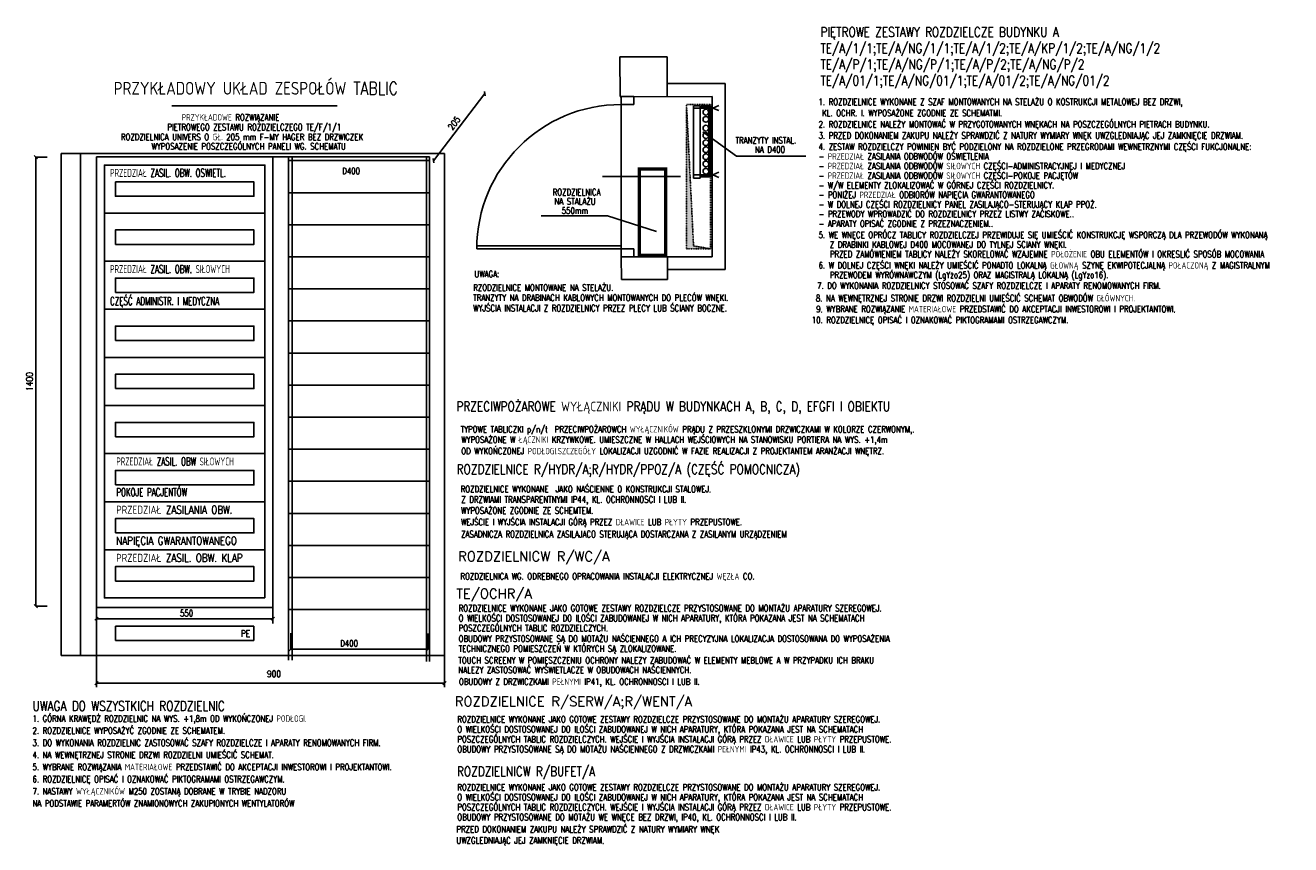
# Model space of a CAD drawing. Header units: inches. Extents: x -145354 to -97635, y 38777 to 78670.
# Tile 230 of 231: x -109125 to -105182, y 63397 to 65952. Entities that reach past the tile are written whole.
import ezdxf

# ---------------------------------------------------------------- set-up
doc = ezdxf.new("R2010")
doc.units = ezdxf.units.IN
doc.header["$MEASUREMENT"] = 0
doc.linetypes.add('DASHED2', pattern=[0.375, 0.25, -0.125])
doc.layers.get('0').update_dxf_attribs({"color": 101})
for name, color, linetype in [('Drz---drzwi', 5, 'Continuous'), ('E11', 6, 'Continuous'), ('E35', 6, 'Continuous'), ('E50', 3, 'Continuous'), ('Sc-cegla pelna', 32, 'Continuous'), ('Sc-silikat', 61, 'Continuous'), ('W-otwor-strop', 126, 'Continuous')]:
    doc.layers.add(name, color=color, linetype=linetype)
doc.layers.add('E-35', color=6, linetype='Continuous', lineweight=25)
doc.layers.add('PRZEMUROWANIA', color=72, linetype='Continuous', lineweight=30)
doc.styles.add('ROMANS', font='romans', dxfattribs={"width": 0.85})
doc.dimstyles.get("Standard").update_dxf_attribs({"dimtxt": 0.18, "dimasz": 0.18, "dimexe": 0.18, "dimexo": 0.0625, "dimgap": 0.09, "dimtad": 0, "dimtih": 1, "dimtoh": 1, "dimdec": 4, "dimzin": 0, "dimdsep": 46, "dimtxsty": 'Standard', "dimcen": 0.09, "dimadec": 0, "dimazin": 0, "dimtfac": 1, "dimtdec": 4, "dimtofl": 0, "dimtmove": 0, "dimatfit": 3, "dimfxl": 0, "dimtolj": 1, "dimtzin": 0, "dimarcsym": 0})

# ---------------------------------------------------------------- blocks, each defined once
blk = doc.blocks.new('_Oblique')
at = {"layer": 'PRZEMUROWANIA', "color": 0, "lineweight": -2}
blk.add_line((-0.5, -0.5), (0.5, 0.5), dxfattribs=at)
blk = doc.blocks.new('*D2569')
at = {"layer": 'E35', "color": 0, "lineweight": -2}
for p, q in [((-107853.3, 65530.2), (-107692.8, 65739.4)), ((-107692.9, 65739.6), (-107692.6, 65739.3)), ((-107853.4, 65530.3), (-107853.1, 65530))]:
    blk.add_line(p, q, dxfattribs=at)
at = {"layer": 'E35', "color": 0, "lineweight": -2, "xscale": 10, "yscale": 10, "zscale": 10}
for p, rotation in [((-107692.8, 65739.4), 52.51008623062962), ((-107853.3, 65530.2), 232.5100862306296)]:
    blk.add_blockref('_Oblique', p, dxfattribs=dict(at, rotation=rotation))
at = {"layer": 'E35', "insert": (-107788.9, 65647), "char_height": 20, "attachment_point": 5, "rotation": 52.5101, "style": 'ROMANS'}
blk.add_mtext('\\A1;205', dxfattribs=at)
blk = doc.blocks.new('*D2570')
at = {"layer": 'E35', "color": 0, "lineweight": -2}
for p, q in [((-109056.6, 65541.2), (-109092.2, 65541.2)), ((-109092, 65541.2), (-109092, 64141.1)), ((-109056.6, 64141.1), (-109092.2, 64141.1))]:
    blk.add_line(p, q, dxfattribs=at)
at = {"layer": 'E35', "color": 0, "lineweight": -2, "xscale": 10, "yscale": 10, "zscale": 10}
for p, rotation in [((-109092, 65541.2), 90), ((-109092, 64141.1), 270)]:
    blk.add_blockref('_Oblique', p, dxfattribs=dict(at, rotation=rotation))
at = {"layer": 'E35', "insert": (-109112, 64841.2), "char_height": 20, "attachment_point": 5, "rotation": 90, "style": 'ROMANS'}
blk.add_mtext('\\A1;1400', dxfattribs=at)
blk = doc.blocks.new('_0630_DRZWI_90')
at = {"ltscale": 7}
for p, q in [((5, 8), (5, 98)), ((6.8, 8), (6.8, 97.98))]:
    blk.add_line(p, q, dxfattribs=at)
at = {"ltscale": 25}
for p, q in [((50, 19.7), (50, -28.9)), ((5, 8), (0, 8)), ((0, 8), (5, 8)), ((0, 0), (0, 8)), ((95, 8), (5, 8)), ((5, 8), (5, 0)), ((95, 8), (95, 0)), ((100, 8), (95, 8)), ((100, 0), (100, 8)), ((5, 0), (0, 0)), ((5, 0), (0, 0)), ((95, 0), (100, 0)), ((95, 0), (100, 0))]:
    blk.add_line(p, q, dxfattribs=at)
at = {"ltscale": 7}
blk.add_arc((5, 8), 90, 0, 90, dxfattribs=at)

msp = doc.modelspace()

# ---------------------------------------------------------------- hatches: boundary and pattern name
at = {"layer": 'W-otwor-strop', "linetype": 'DASHED2', "ltscale": 0.3}
msp.add_hatch(color=256, dxfattribs=at).paths.add_polyline_path([(-107064.68, 65255.41), (-106989.68, 65255.41), (-107042.76, 65264.25), (-107064.68, 65705.41)])

# ---------------------------------------------------------------- linework, layer by layer
at = {"layer": 'E-35', "linetype": 'Continuous'}
msp.add_line((-107819.09, 63900.35), (-108903.5, 63900.35), dxfattribs=at)
at = {"layer": 'E11', "color": 3}
for p, q in [((-107865.21, 65541.68), (-108903.5, 65541.68)), ((-108903.5, 65541.68), (-108903.5, 64741.68)), ((-108353.5, 65541.68), (-108353.5, 64136.71)), ((-108304.66, 65539.93), (-108304.66, 63972.35)), ((-108293.04, 65539.93), (-108293.04, 63972.35)), ((-107875.21, 65541.68), (-107875.21, 63968.6)), ((-107865.21, 65541.68), (-107865.21, 63968.6)), ((-108304.66, 65530.3), (-107865.21, 65530.3)), ((-108304.66, 65430.3), (-107865.21, 65430.3)), ((-108304.66, 65330.3), (-107865.21, 65330.3)), ((-108304.66, 65230.3), (-107865.21, 65230.3)), ((-108304.66, 65130.3), (-107865.21, 65130.3)), ((-108304.66, 65030.3), (-107865.21, 65030.3)), ((-108304.66, 64930.3), (-107865.21, 64930.3)), ((-108903.5, 64891.68), (-108903.5, 64136.71)), ((-108304.66, 64830.3), (-107865.21, 64830.3)), ((-108304.66, 64730.3), (-107865.21, 64730.3)), ((-108304.66, 64630.3), (-107865.21, 64630.3)), ((-108304.66, 64530.3), (-107865.21, 64530.3)), ((-108304.66, 64430.3), (-107865.21, 64430.3)), ((-108304.66, 64330.3), (-107865.21, 64330.3)), ((-108304.66, 64230.3), (-107865.21, 64230.3)), ((-108353.5, 64136.71), (-108903.5, 64136.71)), ((-108304.66, 64130.3), (-107865.21, 64130.3)), ((-108844.5, 64078.65), (-108412.5, 64078.65)), ((-108844.5, 64078.65), (-108844.5, 64033.65)), ((-108412.5, 64078.65), (-108412.5, 64033.65)), ((-108844.5, 64033.65), (-108412.5, 64033.65))]:
    msp.add_line(p, q, dxfattribs=at)
at = {"layer": 'E35', "ltscale": 50}
for p, q in [((-106909.38, 65544.08), (-107014.26, 65619.88)), ((-106692.43, 65544.08), (-106909.38, 65544.08)), ((-107311.3, 65358.53), (-107517.4, 65358.53)), ((-107158.15, 65309.2), (-107311.3, 65358.53))]:
    msp.add_line(p, q, dxfattribs=at)
at = {"layer": 'E35', "ltscale": 1.25}
for p, q in [((-109013.5, 65552.1), (-107819.09, 65552.1)), ((-109013.5, 65552.1), (-109013.5, 63987.28)), ((-108953.5, 65552.1), (-108953.5, 63987.28)), ((-107819.09, 65552.1), (-107819.09, 63987.28)), ((-109013.5, 63987.28), (-107819.09, 63987.28))]:
    msp.add_line(p, q, dxfattribs=at)
at = {"layer": 'E35', "color": 3}
msp.add_line((-108878.5, 65366.68), (-108378.5, 65366.68), dxfattribs=at)
at = {"layer": 'E35'}
for p, q in [((-108903.5, 64136.71), (-108903.5, 63987.28)), ((-108353.5, 64136.71), (-108353.5, 64087.16)), ((-108903.62, 64101.79), (-108353.5, 64101.79)), ((-108297.4, 64056.14), (-108297.4, 64006.59)), ((-107869.53, 64055.96), (-107869.53, 64006.41)), ((-108297.4, 64006.59), (-107869.53, 64006.59)), ((-108903.5, 63987.28), (-108903.5, 63888.19)), ((-107819.09, 63987.28), (-107819.09, 63888.19))]:
    msp.add_line(p, q, dxfattribs=at)
at = {"layer": 'E35', "color": 3}
for points in [[(-108378.5, 65366.68), (-108378.5, 65516.68), (-108878.5, 65516.68), (-108878.5, 65366.68)], [(-108378.5, 65216.68), (-108378.5, 65366.68), (-108878.5, 65366.68), (-108878.5, 65216.68)], [(-108378.5, 65066.68), (-108378.5, 65216.68), (-108878.5, 65216.68), (-108878.5, 65066.68)], [(-108378.5, 64916.68), (-108378.5, 65066.68), (-108878.5, 65066.68), (-108878.5, 64916.68)], [(-108378.5, 64766.68), (-108378.5, 64916.68), (-108878.5, 64916.68), (-108878.5, 64766.68)], [(-108378.5, 64616.68), (-108378.5, 64766.68), (-108878.5, 64766.68), (-108878.5, 64616.68)], [(-108378.5, 64466.68), (-108378.5, 64616.68), (-108878.5, 64616.68), (-108878.5, 64466.68)], [(-108378.5, 64316.68), (-108378.5, 64466.68), (-108878.5, 64466.68), (-108878.5, 64316.68)], [(-108378.5, 64166.68), (-108378.5, 64316.68), (-108878.5, 64316.68), (-108878.5, 64166.68)]]:
    msp.add_lwpolyline(points, close=True, dxfattribs=at)
at = {"layer": 'E35', "ltscale": 1.25}
for points in [[(-108844.5, 65464.18), (-108412.5, 65464.18), (-108412.5, 65419.18), (-108844.5, 65419.18)], [(-108844.5, 65269.17), (-108412.5, 65269.17), (-108412.5, 65314.17), (-108844.5, 65314.17)], [(-108844.5, 65119.17), (-108412.5, 65119.17), (-108412.5, 65164.17), (-108844.5, 65164.17)], [(-108844.5, 64969.17), (-108412.5, 64969.17), (-108412.5, 65014.17), (-108844.5, 65014.17)], [(-108844.5, 64819.17), (-108412.5, 64819.17), (-108412.5, 64864.17), (-108844.5, 64864.17)], [(-108844.5, 64669.17), (-108412.5, 64669.17), (-108412.5, 64714.17), (-108844.5, 64714.17)], [(-108844.5, 64519.17), (-108412.5, 64519.17), (-108412.5, 64564.17), (-108844.5, 64564.17)], [(-108844.5, 64369.17), (-108412.5, 64369.17), (-108412.5, 64414.17), (-108844.5, 64414.17)], [(-108844.5, 64219.17), (-108412.5, 64219.17), (-108412.5, 64264.17), (-108844.5, 64264.17)]]:
    msp.add_lwpolyline(points, close=True, dxfattribs=at)
at = {"layer": 'E50', "ltscale": 1.25}
for p, q in [((-108668.88, 65701.72), (-108152.96, 65701.72)), ((-107042.48, 65475.17), (-107042.48, 65700.75)), ((-107042.48, 65700.75), (-107022.48, 65700.75)), ((-107042.38, 65694.4), (-106982.49, 65694.4)), ((-107022.48, 65475.17), (-107022.48, 65700.75)), ((-106989.68, 65701.52), (-107018.7, 65701.52)), ((-107018.7, 65701.52), (-107018.7, 65696.52)), ((-106989.68, 65696.52), (-107018.7, 65696.52)), ((-106994.68, 65701.52), (-106994.68, 65479.66)), ((-106989.68, 65701.52), (-106989.68, 65479.66)), ((-106982.49, 65694.4), (-106964.18, 65702.45)), ((-106982.49, 65694.4), (-106964.18, 65686.35)), ((-107042.48, 65475.17), (-107022.48, 65475.17)), ((-107042.38, 65486.21), (-106982.49, 65486.21)), ((-106989.68, 65484.66), (-107018.7, 65484.66)), ((-107018.7, 65484.66), (-107018.7, 65479.66)), ((-106989.68, 65479.66), (-107018.7, 65479.66)), ((-106982.49, 65486.21), (-106964.18, 65494.26)), ((-106982.49, 65486.21), (-106964.18, 65478.16))]:
    msp.add_line(p, q, dxfattribs=at)
at = {"layer": 'E50', "ltscale": 50, "const_width": 10}
msp.add_lwpolyline([(-107211.72, 65235.6), (-107129.72, 65235.6), (-107129.72, 65504.23), (-107211.72, 65504.23)], close=True, dxfattribs=at)
at = {"layer": 'E50', "linetype": 'Continuous', "const_width": 5}
for points in [[(-108878.5, 65216.68), (-108378.5, 65216.68)], [(-108878.5, 64616.68), (-108378.5, 64616.68)], [(-108878.5, 64466.68), (-108378.5, 64466.68)], [(-108878.5, 64466.68), (-108378.5, 64466.68)], [(-108878.5, 64316.68), (-108378.5, 64316.68)], [(-108878.5, 64166.68), (-108378.5, 64166.68)]]:
    msp.add_lwpolyline(points, dxfattribs=at)
at = {"layer": 'E50', "ltscale": 1.25}
for centre in [(-107004.13, 65681.5), (-107004.13, 65659.1), (-107004.13, 65631.45), (-107004.13, 65608.45), (-107004.13, 65586.1), (-107004.13, 65564.3), (-107004.13, 65542.5), (-107004.13, 65520.1), (-107004.13, 65497.15)]:
    msp.add_circle(centre, 8.98, dxfattribs=at)
at = {"layer": 'Sc-cegla pelna'}
for p, q in [((-107271.07, 65730.41), (-107272.07, 65854.05)), ((-107272.07, 65854.05), (-107124.89, 65854.05)), ((-107124.89, 65854.05), (-107124.73, 65730.41)), ((-107124.3, 65230.41), (-107268.4, 65230.41)), ((-107267.28, 65160.06), (-107268.37, 65230.41)), ((-107124.3, 65230.41), (-107124.24, 65160.06)), ((-107124.24, 65160.06), (-107267.28, 65160.06))]:
    msp.add_line(p, q, dxfattribs=at)
at = {"layer": 'Sc-silikat'}
for p, q in [((-107124.73, 65770.41), (-106944.68, 65770.41)), ((-106944.68, 65190.41), (-106944.68, 65770.41)), ((-107271.07, 65729.62), (-106984.68, 65730.41)), ((-106984.68, 65230.41), (-106984.68, 65730.41)), ((-107124.42, 65230.41), (-106984.68, 65230.41)), ((-107124.42, 65190.41), (-106944.68, 65190.41))]:
    msp.add_line(p, q, dxfattribs=at)
at = {"layer": 'W-otwor-strop', "linetype": 'DASHED2', "ltscale": 0.3}
msp.add_lwpolyline([(-106989.68, 65255.41), (-106989.68, 65705.41), (-107064.68, 65705.41), (-107064.68, 65255.41)], close=True, dxfattribs=at)
msp.add_lwpolyline([(-106989.68, 65255.41), (-107042.76, 65264.25), (-107064.68, 65705.41)], dxfattribs=at)

# ---------------------------------------------------------------- block references
at = {"layer": 'Drz---drzwi', "xscale": 5, "yscale": 5, "zscale": 5, "rotation": 90}
msp.add_blockref('_0630_DRZWI_90', (-107228.37, 65230.41), dxfattribs=at)
at = {"layer": 'E35', "xscale": 10, "yscale": 10, "zscale": 10}
for p in [(-108903.5, 64101.79), (-108353.5, 64101.79), (-108297.4, 64006.59), (-107869.53, 64006.59)]:
    msp.add_blockref('_Oblique', p, dxfattribs=at)
at = {"layer": 'E35', "xscale": 10, "yscale": 10, "zscale": 10, "rotation": 180}
for p in [(-108903.5, 63900.53), (-107819.09, 63900.53)]:
    msp.add_blockref('_Oblique', p, dxfattribs=at)

# ---------------------------------------------------------------- texts
at = {"layer": 'E-35', "style": 'ROMANS', "width": 0.8}
for s, p in [('9. WYBRANE ROZWIĄZANIE MATERIAŁOWE PRZEDSTAWIĆ DO AKCEPTACJI INWESTOROWI I PROJEKTANTOWI.', (-106660.64, 65057.24)), ('10. ROZDZIELNICĘ OPISAĆ I OZNAKOWAĆ PIKTOGRAMAMI OSTRZEGAWCZYM.', (-106674.33, 65023.1))]:
    msp.add_text(s, height=20, dxfattribs=at).set_placement(p)
at = {"layer": 'E35', "color": 3, "style": 'ROMANS', "width": 0.8}
for s, height, p in [('PIĘTROWE ZESTAWY ROZDZIELCZE BUDYNKU A', 30, (-106647.34, 65916.4)), ('TE/A/1/1;TE/A/NG/1/1;TE/A/1/2;TE/A/KP/1/2;TE/A/NG/1/2', 30, (-106647.34, 65865.95)), ('TE/A/P/1;TE/A/NG/P/1;TE/A/P/2;TE/A/NG/P/2', 30, (-106647.34, 65815.49)), ('PRZYKŁADOWY UKŁAD ZESPOŁÓW TABLIC', 40, (-108849.49, 65735.98)), ('TE/A/01/1;TE/A/NG/01/1;TE/A/01/2;TE/A/NG/01/2', 30, (-106647.34, 65765.04)), ('PRZECIWPOŻAROWE WYŁĄCZNIKI PRĄDU W BUDYNKACH A, B, C, D, EFGFI I OBIEKTU', 30, (-107781.61, 64748.71)), ('ROZDZIELNICE R/HYDR/A;R/HYDR/PPOZ/A (CZĘŚĆ POMOCNICZA)', 30, (-107780.83, 64552.68)), ('UWAGA DO WSZYSTKICH ROZDZIELNIC', 30, (-109102.81, 63814.5)), ('ROZDZIELNICW R/BUFET/A', 30, (-107779.83, 63610.41))]:
    msp.add_text(s, height=height, dxfattribs=at).set_placement(p)
at = {"layer": 'E35', "ltscale": 0.5, "style": 'ROMANS', "width": 0.8}
for s, p in [('1. ROZDZIELNICE WYKONANE Z SZAF MONTOWANYCH NA STELAŻU O KOSTRUKCJI METALOWEJ BEZ DRZWI,', (-106653.14, 65703.6)), ('2. ROZDZIELNICE NALEŻY MONTOWAĆ W PRZYGOTOWANYCH WNĘKACH NA POSZCZEGÓLNYCH PIETRACH BUDYNKU.', (-106653.14, 65633.6)), (' KL. OCHR. I. WYPOSAŻONE ZGODNIE ZE SCHEMATMI.', (-106653.14, 65668.6)), ('3. PRZED DOKONANIEM ZAKUPU NALEŻY SPRAWDZIĆ Z NATURY WYMIARY WNĘK UWZGLEDNIAJĄC JEJ ZAMKNIĘCIE DRZWIAM.', (-106653.14, 65598.6)), ('4. ZESTAW ROZDZIELCZY POWINIEN BYĆ PODZIELONY NA ROZDZIELONE PRZEGRODAMI WEWNETRZNYMI CZĘŚCI FUKCJONALNE:', (-106653.14, 65563.6)), ('- PRZEDZIAŁ ZASILANIA ODBWODÓW OŚWIETLENIA', (-106653.14, 65533.6)), ('- PRZEDZIAŁ ZASILANIA ODBWODÓW SIŁOWYCH CZĘŚCI-ADMINISTRACYJNEJ I MEDYCZNEJ', (-106653.14, 65503.6)), ('- PRZEDZIAŁ ZASILANIA ODBWODÓW SIŁOWYCH CZĘŚCI-POKOJE PACJĘTÓW', (-106653.14, 65473.6)), ('- W/W ELEMENTY ZLOKALIZOWAĆ W GÓRNEJ CZĘŚCI ROZDZIELNICY.', (-106653.14, 65443.6)), ('- PONIŻEJ PRZEDZIAŁ ODBIORÓW NAPIĘCIA GWARANTOWANEGO', (-106653.14, 65413.6)), ('- W DOLNEJ CZĘŚCI ROZDZIELNICY PANEL ZASILAJĄCO-STERUJĄCY KLAP PPOŻ.', (-106653.14, 65383.6)), ('- PRZEWODY WPROWADZIĆ DO ROZDZIELNICY PRZEZ LISTWY ZACISKOWE..', (-106653.14, 65353.6)), ('- APARATY OPISAĆ ZGODNIE Z PRZEZNACZENIEM..', (-106653.14, 65323.6)), ('5. WE WNĘCE OPRÓCZ TABLICY ROZDZIELCZEJ PRZEWIDUJE SIĘ UMIEŚCIĆ KONSTRUKCJĘ WSPORCZĄ DLA PRZEWODÓW WYKONANĄ ', (-106653.14, 65288.6)), ('Z DRABINKI KABLOWEJ D400 MOCOWANEJ DO TYLNEJ SCIANY WNĘKI.', (-106618.14, 65258.6)), ('PRZED ZAMÓWIENIEM TABLICY NALEŻY SKORELOWAĆ WZAJEMNE POŁOŻENIE OBU ELEMENTÓW I OKRESLIĆ SPOSÓB MOCOWANIA', (-106618.14, 65228.6)), ('6. W DOLNEJ CZĘŚCI WNĘKI NALEŻY UMIEŚCIĆ PONADTO LOKALNĄ GŁOWNĄ SZYNĘ EKWIPOTECJALNĄ POŁACZONĄ Z MAGISTRALNYM ', (-106653.14, 65193.6)), ('PRZEWODEM WYRÓWNAWCZYM (LgYżo25) ORAZ MAGISTRALĄ LOKALNĄ (LgYzo16).', (-106618.14, 65163.6)), ('7. DO WYKONANIA ROZDZIELNICY STOSOWAĆ SZAFY ROZDZIELCZE I APARATY RENOMOWANYCH FIRM.', (-106657.73, 65130.52)), ('8. NA WEWNĘTRZNEJ STRONIE DRZWI ROZDZIELNI UMIEŚCIĆ SCHEMAT OBWODÓW GŁÓWNYCH. ', (-106661.61, 65091.43)), ('TYPOWE TABLICZKI p/n/t  PRZECIWPOŻAROWCH WYŁĄCZNIKÓW PRĄDU Z PRZESZKLONYMI DRZWICZKAMI W KOLORZE CZERWONYM,.', (-107768.74, 64682.6)), ('WYPOSAŻONE W ŁĄCZNIKI KRZYWKOWE. UMIESZCZNE W HALLACH WEJŚCIOWYCH NA STANOWISKU PORTIERA NA WYS. +1,4m ', (-107766.66, 64650.22)), ('OD WYKOŃCZONEJ PODŁOGI.SZCZEGÓŁY LOKALIZACJI UZGODNIĆ W FAZIE REALIZACJI Z PROJEKTANTEM ARANŻACJI WNĘTRZ.', (-107766.66, 64614.51)), ('ROZDZIELNICE WYKONANE  JAKO NAŚCIENNE O KONSTRUKCJI STALOWEJ.', (-107768.45, 64495.87)), ('Z DRZWIAMI TRANSPARENTNYMI IP44, KL. OCHRONNOSCI I LUB II.', (-107766.37, 64463.49)), ('WYPOSAŻONE ZGODNIE ZE SCHEMTEM.', (-107767.32, 64429.11)), ('WEJŚCIE I WYJŚCIA INSTALACJI GÓRĄ PRZEZ DŁAWICE LUB PŁYTY PRZEPUSTOWE.', (-107767.32, 64393.12)), ('ZASADNICZA ROZDZIELNICA ZASILAJACO STERUJĄCA DOSTARCZANA Z ZASILANYM URZĄDZENIEM', (-107767.32, 64355.34)), ('ROZDZIELNICA WG. ODREBNEGO OPRACOWANIA INSTALACJI ELEKTRYCZNEJ WĘZŁA CO.', (-107769.15, 64223.87)), ('O WIELKOŚCI DOSTOSOWANEJ DO ILOŚCI ZABUDOWANEJ W NICH APARATURY, KTÓRA POKAZANA JEST NA SCHEMATACH', (-107774.76, 64093.51)), ('ROZDZIELNICE WYKONANE JAKO GOTOWE ZESTAWY ROZDZIELCZE PRZYSTOSOWANE DO MONTAŻU APARATURY SZEREGOWEJ.', (-107774.76, 64124.57)), ('POSZCZEGÓLNYCH TABLIC ROZDZIELCZYCH.', (-107774.76, 64062.45)), ('OBUDOWY PRZYSTOSOWANE SĄ DO MOTAŻU NAŚCIENNEGO A ICH PRECYZYJNA LOKALIZACJA DOSTOSOWANA DO WYPOSAŻENIA', (-107774.76, 64029.44)), ('TECHNICZNEGO POMIESZCZEŃ W KTÓRYCH SĄ ZLOKALIZOWANE.', (-107774.76, 63998.38)), ('TOUCH SCREENY W POMIESZCZENIU OCHRONY NALEZY ZABUDOWAĆ W ELEMENTY MEBLOWE A W PRZYPADKU ICH BRAKU', (-107775.71, 63961.81)), ('NALEZY ZASTOSOWAĆ WYŚWIETLACZE W OBUDOWACH NAŚCIENNYCH.', (-107775.71, 63931.88)), ('OBUDOWY Z DRZWICZKAMI PEŁNYMI IP41, KL. OCHRONNOSCI I LUB II.', (-107773.8, 63895.35)), ('1. GÓRNA KRAWĘDŻ ROZDZIELNIC NA WYS. +1,8m OD WYKOŃCZONEJ PODŁOGI.', (-109102.81, 63780.25)), ('ROZDZIELNICE WYKONANE JAKO GOTOWE ZESTAWY ROZDZIELCZE PRZYSTOSOWANE DO MONTAŻU APARATURY SZEREGOWEJ.', (-107778.99, 63778.01)), ('2. ROZDZIELNICE WYPOSAŻYĆ ZGODNIE ZE SCHEMATEM. ', (-109102.81, 63742.68)), ('O WIELKOŚCI DOSTOSOWANEJ DO ILOŚCI ZABUDOWANEJ W NICH APARATURY, KTÓRA POKAZANA JEST NA SCHEMATACH', (-107778.99, 63746.95)), ('3. DO WYKONANIA ROZDZIELNIC ZASTOSOWAĆ SZAFY ROZDZIELCZE I APARATY RENOMOWANYCH FIRM.', (-109102.81, 63704.76)), ('POSZCZEGÓLNYCH TABLIC ROZDZIELCZYCH. WEJŚCIE I WYJŚCIA INSTALACJI GÓRĄ PRZEZ DŁAWICE LUB PŁYTY PRZEPUSTOWE.', (-107778.99, 63715.89)), ('4. NA WEWNĘTRZNEJ STRONIE DRZWI ROZDZIELNI UMIEŚCIĆ SCHEMAT. ', (-109102.81, 63667.03)), ('OBUDOWY PRZYSTOSOWANE SĄ DO MOTAŻU NAŚCIENNEGO Z DRZWICZKAMI PEŁNYMI IP43, KL. OCHRONNOSCI I LUB II.', (-107778.99, 63684.82)), ('5. WYBRANE ROZWIĄZANIA MATERIAŁOWE PRZEDSTAWIĆ DO AKCEPTACJI INWESTOROWI I PROJEKTANTOWI.', (-109102.81, 63629.21)), ('6. ROZDZIELNICĘ OPISAĆ I OZNAKOWAĆ PIKTOGRAMAMI OSTRZEGAWCZYM.', (-109102.81, 63591.39)), ('7. NASTAWY WYŁĄCZNIKÓW M250 ZOSTANĄ DOBRANE W TRYBIE NADZORU ', (-109102.81, 63553.56)), ('ROZDZIELNICE WYKONANE JAKO GOTOWE ZESTAWY ROZDZIELCZE PRZYSTOSOWANE DO MONTAŻU APARATURY SZEREGOWEJ.', (-107778.99, 63566.1)), ('NA PODSTAWIE PARAMERTÓW ZNAMIONOWYCH ZAKUPIONYCH WENTYLATORÓW', (-109102.79, 63515.74)), ('O WIELKOŚCI DOSTOSOWANEJ DO ILOŚCI ZABUDOWANEJ W NICH APARATURY, KTÓRA POKAZANA JEST NA SCHEMATACH', (-107778.99, 63535.04)), ('POSZCZEGÓLNYCH TABLIC ROZDZIELCZYCH. WEJŚCIE I WYJŚCIA INSTALACJI GÓRĄ PRZEZ DŁAWICE LUB PŁYTY PRZEPUSTOWE.', (-107778.99, 63503.97)), ('OBUDOWY PRZYSTOSOWANE DO MOTAŻU WE WNĘCE BEZ DRZWI, IP40, KL. OCHRONNOSCI I LUB II.', (-107778.99, 63472.91)), ('PRZED DOKONANIEM ZAKUPU NALEŻY SPRAWDZIĆ Z NATURY WYMIARY WNĘK ', (-107781.69, 63435.19)), ('UWZGLEDNIAJĄC JEJ ZAMKNIĘCIE DRZWIAM.', (-107781.69, 63400.19))]:
    msp.add_text(s, height=20, dxfattribs=at).set_placement(p)
at = {"layer": 'E35', "ltscale": 50, "style": 'ROMANS', "width": 0.8}
for s, p in [('PRZYKŁADOWE ROZWIĄZANIE', (-108637.65, 65655.37)), ('ROZDZIELNICA UNIVERS O GŁ. 205 mm F-MY HAGER BEZ DRZWICZEK', (-108827.25, 65594.07)), ('PIETROWEGO ZESTAWU ROZDZIELCZEGO TE/F/1/1', (-108682.65, 65624.77)), ('WYPOSAZENIE POSZCZEGÓLNYCH PANELI WG. SCHEMATU', (-108731.9, 65564.72)), ('TRANZYTY INSTAL.', (-106911.97, 65583.67)), ('NA D400', (-106851.57, 65554.87)), ('D400', (-108137.58, 65488.17)), ('ROZDZIELNICA', (-107481.75, 65421.87)), ('NA STALAŻU', (-107476.21, 65393.07)), ('550mm', (-107453.65, 65364.27)), ('UWAGA:', (-107725.6, 65166.51)), ('RZODZIELNICE MONTOWANE NA STELAŻU.', (-107729.35, 65124.43)), ('TRANZYTY NA DRABINACH KABLOWYCH MONTOWANYCH DO PLECÓW WNĘKI.', (-107729.35, 65092.78)), ('WYJŚCIA INSTALACJI Z ROZDZIELNICY PRZEZ PLECY LUB ŚCIANY BOCZNE.', (-107729.35, 65060.27)), ('550', (-108643.09, 64109.07)), ('D400', (-108143.91, 64014.91))]:
    msp.add_text(s, height=20, dxfattribs=at).set_placement(p)
at = {"layer": 'E35', "ltscale": 1.25, "style": 'ROMANS'}
for s, width, p in [('PRZEDZIAŁ ZASIL. OBW. OSWIETL.', 0.65, (-108861.03, 65479.64)), ('PRZEDZIAŁ ZASIL. OBW. SIŁOWYCH', 0.65, (-108861.03, 65179.64)), ('CZĘŚĆ ADMINISTR. I MEDYCZNA', 0.65, (-108861.03, 65079.81)), ('PRZEDZIAŁ ZASIL. OBW SIŁOWYCH', 0.65, (-108841.51, 64579.64)), ('POKOJE PACJENTÓW', 0.65, (-108841.51, 64483.76)), ('PRZEDZIAŁ ZASILANIA OBW. ', 0.8, (-108841.98, 64429.08)), ('NAPIĘCIA GWARANTOWANEGO', 0.8, (-108841.98, 64332.36)), ('PRZEDZIAŁ ZASIL. OBW. KLAP', 0.8, (-108841.98, 64279.08))]:
    msp.add_text(s, height=25, dxfattribs=dict(at, width=width)).set_placement(p)
at = {"layer": 'E35', "color": 3, "style": 'ROMANS'}
for s, p in [('ROZDZIELNICW R/WC/A', (-107776.29, 64280.99)), ('TE/OCHR/A', (-107781.9, 64164.91)), ('ROZDZIELNICE R/SERW/A;R/WENT/A', (-107786.74, 63828.65))]:
    msp.add_text(s, height=30, dxfattribs=at).set_placement(p)
at = {"layer": 'E35', "char_height": 20, "attachment_point": 5, "style": 'ROMANS'}
for s, insert in [('PE', (-108439.04, 64055.62)), ('900', (-108350.23, 63929.9))]:
    msp.add_mtext(s, dxfattribs=dict(at, insert=insert))

# ---------------------------------------------------------------- dimensions: what is measured, and where the dimension line sits
at = {"layer": 'E35', "ltscale": 1.25}
dim = msp.add_aligned_dim(p1=(-107853.5, 65530.33), p2=(-107692.98, 65739.6), distance=-0.27, text='205', dimstyle='Standard', override={"dimtxt": 20, "dimasz": 10, "dimgap": 10, "dimtad": 1, "dimtih": 0, "dimtoh": 0, "dimdec": 0, "dimtxsty": 'ROMANS', "dimblk": 'Oblique', "dimclrt": 256, "dimtdec": 0, "dimtmove": 2, "dimldrblk": 'Oblique', "dimtfillclr": 256}, dxfattribs=at)
dim.commit()
dim.dimension.update_dxf_attribs({"geometry": '*D2569', "text_midpoint": (-107788.89, 65646.97)})
dim = msp.add_aligned_dim(p1=(-109056.58, 65541.23), p2=(-109056.58, 64141.12), distance=-35.41, dimstyle='Standard', override={"dimtxt": 20, "dimasz": 10, "dimgap": 10, "dimtad": 1, "dimtih": 0, "dimtoh": 0, "dimdec": 0, "dimtxsty": 'ROMANS', "dimblk": 'Oblique', "dimclrt": 256, "dimtdec": 0, "dimtmove": 2, "dimldrblk": 'Oblique', "dimtfillclr": 256}, dxfattribs=at)
dim.commit()
dim.dimension.update_dxf_attribs({"geometry": '*D2570', "text_midpoint": (-109111.99, 64841.17)})

doc.saveas('drawing.dxf')
